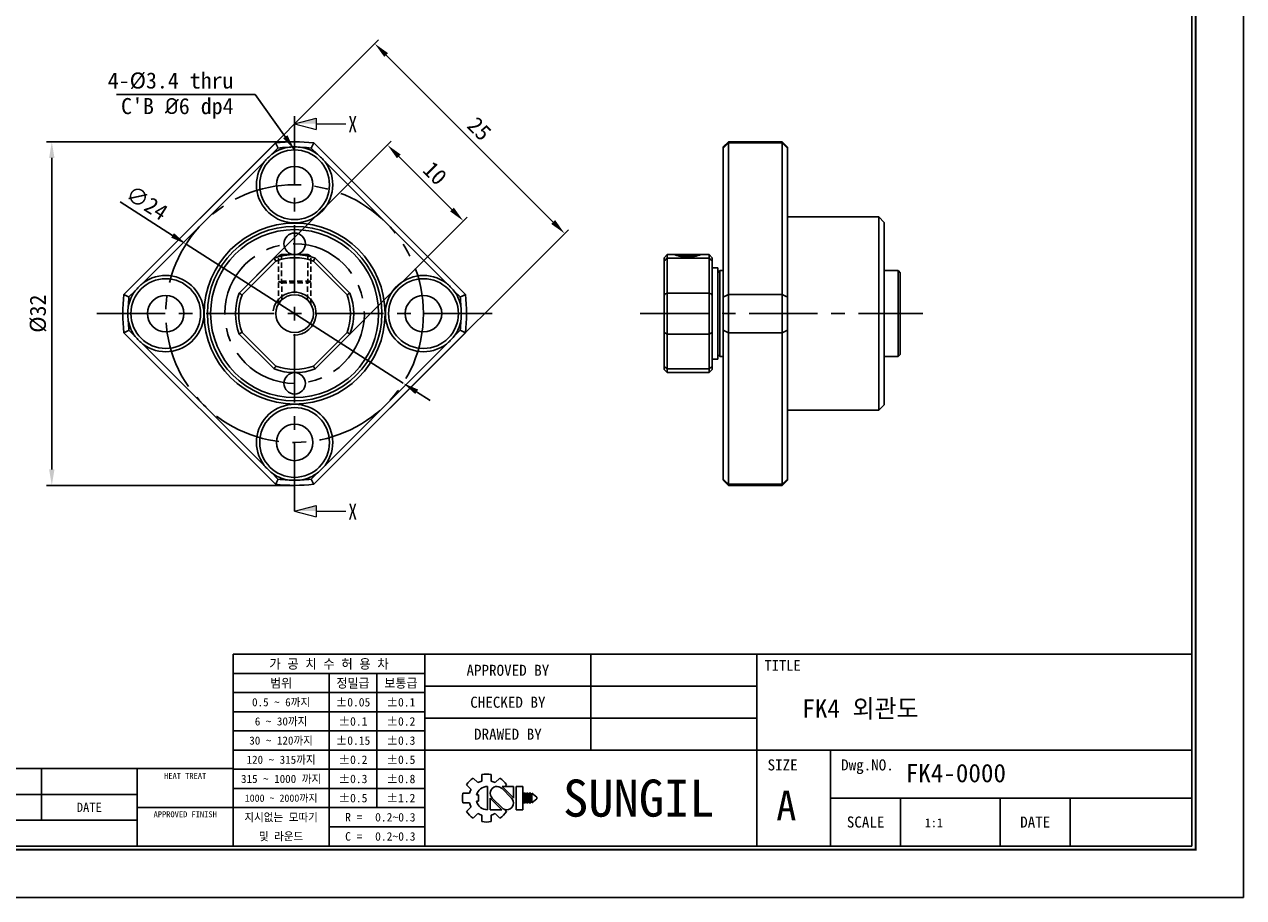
# Model space of a CAD drawing. Header units: millimetres. Extents: x 0 to 204, y 0 to 144.
# Tile 2 of 3: x 90 to 204, y 0 to 81. Entities that reach past the tile are written whole.
import ezdxf
from ezdxf.enums import TextEntityAlignment as Align

# ---------------------------------------------------------------- set-up
doc = ezdxf.new("R2010")
doc.units = ezdxf.units.MM
doc.linetypes.add('CENTER', pattern=[50.8, 31.75, -6.35, 6.35, -6.35])
doc.linetypes.add('DASHED', pattern=[0.75, 0.5, -0.25])
doc.layers.get('0').update_dxf_attribs({"linetype": 'CONTINUOUS'})
doc.layers.get('DEFPOINTS').update_dxf_attribs({"linetype": 'CONTINUOUS'})
for name, color, linetype in [('center', 1, 'CENTER'), ('hidden', 2, 'DASHED'), ('L1', 7, 'CONTINUOUS'), ('OUTLINE', 7, 'CONTINUOUS')]:
    doc.layers.add(name, color=color, linetype=linetype)
doc.dimstyles.get("Standard").update_dxf_attribs({"dimtxt": 1.5, "dimasz": 1.5, "dimexe": 0.5, "dimexo": 0, "dimgap": 0.5, "dimtad": 1, "dimdec": 3, "dimzin": 11, "dimdsep": 46, "dimtxsty": 'Standard', "dimcen": 0, "dimclrd": 5, "dimclre": 5, "dimclrt": 3, "dimadec": 0, "dimazin": 0, "dimtfac": 0.6, "dimtdec": 3, "dimtmove": 0, "dimatfit": 3, "dimfxl": 0, "dimtolj": 1, "dimtzin": 11, "dimarcsym": 0})

# ---------------------------------------------------------------- blocks, each defined once
blk = doc.blocks.new('표제란')
at = {"layer": 'L1', "color": 0}
for p, q in [((297, 0), (297, 210)), ((0, 0), (297, 0))]:
    blk.add_line(p, q, dxfattribs=at)
at = {"layer": 'L1'}
for p, q in [((290, 33), (160, 33)), ((160, 33), (160, 7)), ((186, 33), (186, 7)), ((208.5, 33), (208.5, 20)), ((231, 33), (231, 7)), ((186, 30.4), (160, 30.4)), ((173, 30.4), (173, 7)), ((179.5, 30.4), (179.5, 12.2)), ((231, 28.67), (186, 28.67)), ((186, 27.8), (160, 27.8)), ((186, 25.2), (160, 25.2)), ((231, 24.33), (186, 24.33)), ((186, 22.6), (160, 22.6)), ((186, 20), (160, 20)), ((290, 20), (186, 20)), ((241, 20), (241, 7)), ((160, 17.5), (62, 17.5)), ((134, 17.5), (134, 10.5)), ((147, 17.5), (147, 7)), ((186, 17.4), (160, 17.4)), ((193.7, 16.69), (193.7, 15.81)), ((195, 16.69), (195, 15.81)), ((191.63, 15.3), (192.25, 14.68)), ((192.55, 16.22), (193.17, 15.6)), ((194.5, 15.08), (194.5, 11.92)), ((195.52, 15.6), (196.14, 16.22)), ((198.02, 13.53), (196.47, 15.08)), ((196.47, 15.08), (198.02, 15.08)), ((196.84, 15.08), (197.06, 15.3)), ((198.02, 15.08), (198.02, 13.5)), ((198.39, 15.08), (198.39, 11.92)), ((198.39, 15.08), (199.26, 15.08)), ((199.26, 15.08), (199.26, 11.92)), ((147, 14), (62, 14)), ((186, 14.8), (160, 14.8)), ((191.15, 14.15), (192.03, 14.15)), ((191.15, 14.15), (192.03, 14.15)), ((192.98, 13.93), (193.28, 13.93)), ((193.28, 13.93), (193.28, 13.07)), ((194.86, 13.5), (194.86, 11.92)), ((194.86, 13.47), (196.42, 11.92)), ((195.14, 13.5), (196.47, 12.17)), ((197.74, 13.5), (196.41, 14.83)), ((199.41, 14.15), (199.41, 12.85)), ((199.41, 14.15), (199.62, 14.15)), ((199.62, 14.15), (199.62, 12.85)), ((199.78, 14.15), (199.78, 12.85)), ((199.78, 14.15), (199.99, 14.15)), ((199.99, 14.15), (199.99, 12.85)), ((200.14, 14.15), (200.14, 12.85)), ((200.14, 14.15), (200.36, 14.15)), ((200.36, 14.15), (200.36, 12.85)), ((200.51, 14.15), (200.51, 12.85)), ((200.51, 14.15), (201.16, 13.61)), ((201.16, 13.39), (200.51, 12.85)), ((201.16, 13.61), (201.16, 13.5)), ((201.16, 13.61), (201.16, 13.39)), ((201.16, 13.5), (201.16, 13.39)), ((290, 13.5), (241, 13.5)), ((250.5, 13.5), (250.5, 7)), ((264, 13.5), (264, 7)), ((273.5, 13.5), (273.5, 7)), ((147, 12.2), (160, 12.2)), ((186, 12.2), (160, 12.2)), ((191.15, 12.85), (192.03, 12.85)), ((191.63, 11.7), (192.25, 12.32)), ((192.98, 13.07), (193.28, 13.07)), ((194.86, 11.92), (196.42, 11.92)), ((196.79, 11.98), (197.06, 11.7)), ((198.39, 11.92), (199.26, 11.92)), ((199.41, 12.85), (199.62, 12.85)), ((199.78, 12.85), (199.99, 12.85)), ((200.14, 12.85), (200.36, 12.85)), ((147, 10.5), (62, 10.5)), ((192.55, 10.78), (193.17, 11.4)), ((193.7, 11.19), (193.7, 10.31)), ((195, 11.19), (195, 10.31)), ((195.52, 11.4), (196.14, 10.78)), ((186, 9.6), (173, 9.6))]:
    blk.add_line(p, q, dxfattribs=at)
at = {"layer": 'L1', "const_width": 0.25}
blk.add_lwpolyline([(290.5, 6.5), (290.5, 203.5), (10, 203.5), (10, 6.5)], close=True, dxfattribs=at)
at = {"layer": 'L1'}
blk.add_lwpolyline([(290, 7), (290, 203), (10.5, 203), (10.5, 7)], close=True, dxfattribs=at)
for centre, radius, start, end in [((194.35, 13.5), 3.26, 78.4943, 101.5057), ((194.35, 13.5), 3.26, 123.4943, 146.5057), ((194.5, 13.5), 1.58, 90, 164.0671), ((194.35, 13.5), 2.4, 105.6872, 119.3128), ((195.78, 14.16), 0.919, 43.2202, 225.8282), ((194.35, 13.5), 2.4, 60.6872, 74.3128), ((194.35, 13.5), 3.26, 33.4943, 56.5057), ((194.35, 13.5), 3.26, 168.4943, 191.5057), ((194.35, 13.5), 2.4, 150.6872, 164.3128), ((197.1, 12.84), 0.919, 223.2202, 45.8282), ((194.35, 13.5), 3.26, 213.4943, 236.5057), ((194.35, 13.5), 2.4, 195.6872, 209.3128), ((194.5, 13.5), 1.58, 195.9329, 270), ((194.35, 13.5), 3.26, 303.4943, 326.5057), ((194.35, 13.5), 2.4, 240.6872, 254.3128), ((194.35, 13.5), 3.26, 258.4943, 281.5057), ((194.35, 13.5), 2.4, 285.6872, 299.3128)]:
    blk.add_arc(centre, radius, start, end, dxfattribs=at)
for p in [(208.5, 28.67), (208.5, 24.33)]:
    blk.add_point(p, dxfattribs=at)
for s, height, p in [('가 공 치 수 허 용 차', 1.3, (173, 31.7)), ('APPROVED BY', 1.5, (197.25, 30.83)), ('TITLE', 1.444, (234.5, 31.5)), ('범위', 1.25, (166.5, 29.1)), ('정밀급', 1.25, (176.25, 29.1)), ('보통급', 1.25, (182.75, 29.1)), ('0.5 ~ 6까지', 1.1, (166.5, 26.5)), ('%%P0.05', 1.15, (176.25, 26.5)), ('%%P0.1', 1.15, (182.75, 26.5)), ('CHECKED BY', 1.5, (197.25, 26.5)), ('6 ~ 30까지', 1.1, (166.5, 23.9)), ('%%P0.1', 1.15, (176.25, 23.9)), ('%%P0.2', 1.15, (182.75, 23.9)), ('30 ~ 120까지', 1.1, (166.5, 21.3)), ('%%P0.15', 1.15, (176.25, 21.3)), ('%%P0.3', 1.15, (182.75, 21.3)), ('DRAWED BY', 1.5, (197.25, 22.17)), ('120 ~ 315까지', 1.1, (166.5, 18.7)), ('%%P0.2', 1.15, (176.25, 18.7)), ('%%P0.5', 1.15, (182.75, 18.7)), ('SIZE', 1.5, (234.5, 18)), ('Dwg.NO.', 1.5, (246, 18)), ('HEAT TREAT', 0.8, (153.5, 16.5)), ('315 ~ 1000 까지', 1.1, (166.5, 16.1)), ('%%P0.3', 1.15, (176.25, 16.1)), ('%%P0.8', 1.15, (182.75, 16.1)), ('SUNGIL', 5.032, (215, 13.5)), ('1000 ~ 2000까지', 0.99, (166.5, 13.49)), ('%%P0.5', 1.15, (176.25, 13.5)), ('%%P1.2', 1.15, (182.75, 13.5)), ('A', 4, (235, 12.5)), ('DATE', 1.25, (140.5, 12.25)), ('APPROVED FINISH', 0.8, (153.5, 11.3)), ('지시없는 모따기', 1.1, (166.5, 10.9)), ('R = ', 1.15, (176.75, 10.9)), ('SCALE', 1.5, (245.75, 10.25)), ('DATE', 1.5, (268.75, 10.25)), ('및 라운드', 1.1, (166.5, 8.3)), ('C = ', 1.15, (176.75, 8.3))]:
    blk.add_text(s, height=height, dxfattribs=at).set_placement(p, align=Align.MIDDLE_CENTER)
for tag, p in [('필렛', (179.25, 10.9)), ('모따기', (179.25, 8.3))]:
    blk.add_attdef(tag, text='', height=1.15, dxfattribs=at).set_placement(p, align=Align.MIDDLE_LEFT)
at = {"layer": 'OUTLINE', "ltscale": 0.5}
for tag, p, height in [('TITLE', (237.17, 24.41), 2.5), ('도번', (251.18, 15.64), 2.5), ('SCALE', (253.78, 9.55), 1.2), ('DATE', (277.02, 9.51), 1.2)]:
    blk.add_attdef(tag, p, '', height=height, dxfattribs=at)
blk = doc.blocks.new('*D1')
at = {"layer": 'DEFPOINTS', "color": 0, "ltscale": 0.2}
for p in [(131.32, 63.03), (112.07, 57.93), (119.14, 50.86)]:
    blk.add_point(p, dxfattribs=at)
at = {"layer": 'OUTLINE', "color": 5, "lineweight": -2, "ltscale": 0.2}
for p, q in [((112.07, 57.93), (124.6, 70.46)), ((125.31, 69.04), (130.26, 64.09)), ((119.14, 50.86), (131.67, 63.39))]:
    blk.add_line(p, q, dxfattribs=at)
at = {"layer": 'OUTLINE', "color": 5, "ltscale": 0.2}
for points in [[(125.48, 69.22), (125.13, 68.87), (124.25, 70.1)], [(130.43, 64.27), (130.08, 63.92), (131.32, 63.03)]]:
    blk.add_solid(points, dxfattribs=at)
at = {"layer": 'OUTLINE', "color": 3, "ltscale": 0.2, "insert": (128.68, 67.47), "char_height": 1.5, "attachment_point": 5, "rotation": 315}
blk.add_mtext('\\A1;10', dxfattribs=at)
blk = doc.blocks.new('*D2')
at = {"layer": 'DEFPOINTS', "color": 0, "ltscale": 0.2}
for p in [(106.77, 63.23), (140.75, 61.86), (124.45, 45.56)]:
    blk.add_point(p, dxfattribs=at)
at = {"layer": 'OUTLINE', "color": 5, "lineweight": -2, "ltscale": 0.2}
for p, q in [((106.77, 63.23), (123.43, 79.89)), ((124.13, 78.48), (139.69, 62.92)), ((124.45, 45.56), (141.1, 62.21))]:
    blk.add_line(p, q, dxfattribs=at)
at = {"layer": 'OUTLINE', "color": 5, "ltscale": 0.2}
for points in [[(124.31, 78.65), (123.96, 78.3), (123.07, 79.54)], [(139.87, 63.1), (139.51, 62.74), (140.75, 61.86)]]:
    blk.add_solid(points, dxfattribs=at)
at = {"layer": 'OUTLINE', "color": 3, "ltscale": 0.2, "insert": (132.81, 71.6), "char_height": 1.5, "attachment_point": 5, "rotation": 315}
blk.add_mtext('\\A1;25', dxfattribs=at)
blk = doc.blocks.new('*D3')
at = {"layer": 'DEFPOINTS', "color": 0, "ltscale": 0.2}
for p in [(115.61, 70.39), (93, 38.39), (115.61, 38.39)]:
    blk.add_point(p, dxfattribs=at)
at = {"layer": 'OUTLINE', "color": 5, "lineweight": -2, "ltscale": 0.2}
for p, q in [((115.61, 70.39), (92.5, 70.39)), ((93, 68.89), (93, 39.89)), ((115.61, 38.39), (92.5, 38.39))]:
    blk.add_line(p, q, dxfattribs=at)
at = {"layer": 'OUTLINE', "color": 5, "ltscale": 0.2}
for points in [[(92.75, 68.89), (93.25, 68.89), (93, 70.39)], [(92.75, 39.89), (93.25, 39.89), (93, 38.39)]]:
    blk.add_solid(points, dxfattribs=at)
at = {"layer": 'OUTLINE', "color": 3, "ltscale": 0.2, "insert": (91.73, 54.39), "char_height": 1.5, "attachment_point": 5, "rotation": 90}
blk.add_mtext('\\A1;%%C32', dxfattribs=at)
blk = doc.blocks.new('*D4')
at = {"layer": 'DEFPOINTS', "color": 0, "ltscale": 0.2}
for p in [(105.51, 60.87), (125.71, 47.92)]:
    blk.add_point(p, dxfattribs=at)
at = {"layer": 'OUTLINE', "color": 5, "lineweight": -2, "ltscale": 0.2}
for p, q in [((99.36, 64.81), (104.24, 61.68)), ((125.71, 47.92), (105.51, 60.87)), ((126.97, 47.11), (128.24, 46.3))]:
    blk.add_line(p, q, dxfattribs=at)
at = {"layer": 'OUTLINE', "color": 5, "ltscale": 0.2}
for points in [[(104.38, 61.89), (104.11, 61.47), (105.51, 60.87)], [(127.11, 47.32), (126.84, 46.9), (125.71, 47.92)]]:
    blk.add_solid(points, dxfattribs=at)
at = {"layer": 'OUTLINE', "color": 3, "ltscale": 0.2, "insert": (101.86, 64.72), "char_height": 1.5, "attachment_point": 5, "rotation": 327.3315}
blk.add_mtext('\\A1;∅24', dxfattribs=at)

msp = doc.modelspace()

# ---------------------------------------------------------------- linework, layer by layer
at = {"layer": 'center', "ltscale": 0.2}
for p, q in [((115.6081, 72.7945), (115.6081, 35.9945)), ((97.2081, 54.3945), (134.0081, 54.3945)), ((147.7844, 54.3945), (174.0916, 54.3945))]:
    msp.add_line(p, q, dxfattribs=at)
for radius in [12, 6.5]:
    msp.add_circle((115.6081, 54.3945), radius, dxfattribs=at)
at = {"layer": 'hidden', "color": 5}
for p, q in [((114.1081, 55.2959), (114.1081, 59.686)), ((117.1081, 55.2959), (117.1081, 59.686))]:
    msp.add_line(p, q, dxfattribs=at)
at = {"layer": 'hidden'}
for p, q in [((114.3886, 59.8945), (114.3886, 57.2678)), ((116.8276, 59.8945), (116.8276, 57.2678)), ((114.3886, 57.2678), (114.1081, 57.4298)), ((117.1081, 57.4298), (114.1081, 57.4298)), ((114.3886, 57.2678), (116.8276, 57.2678)), ((114.4081, 55.6683), (114.4081, 57.2678)), ((116.8081, 55.6683), (116.8081, 57.2678)), ((117.1081, 57.4298), (116.8276, 57.2678))]:
    msp.add_line(p, q, dxfattribs=at)
at = {"layer": 'OUTLINE', "lineweight": 9}
for p, q in [((115.6081, 72.0722), (117.6081, 72.6081)), ((115.6081, 72.0722), (117.6081, 71.5363)), ((117.6081, 72.6081), (117.6081, 71.5363)), ((117.6081, 72.0722), (120.3781, 72.0722)), ((115.6081, 35.9945), (117.6081, 36.5304)), ((117.6081, 36.5304), (117.6081, 35.4586)), ((115.6081, 35.9945), (117.6081, 35.4586)), ((117.6081, 35.9945), (120.3781, 35.9945))]:
    msp.add_line(p, q, dxfattribs=at)
at = {"layer": 'OUTLINE'}
for p, q in [((156.0033, 70.3945), (155.5279, 69.9192)), ((161.0033, 70.3945), (156.0033, 70.3945)), ((156.0033, 70.3945), (156.0033, 70.2956)), ((161.5033, 69.8945), (161.0033, 70.3945)), ((161.0033, 70.2956), (161.0033, 70.3945)), ((99.7071, 56.1712), (113.8315, 70.2956)), ((114.0601, 69.817), (113.4759, 69.2328)), ((117.7404, 69.2328), (117.1562, 69.817)), ((117.3848, 70.2956), (131.5092, 56.1712)), ((155.5033, 69.817), (155.5033, 69.8799)), ((155.5033, 69.2328), (155.5033, 69.817)), ((156.0033, 70.2956), (156.0033, 56.1712)), ((161.0033, 70.2956), (156.0033, 70.2956)), ((161.0033, 56.1712), (161.0033, 70.2956)), ((161.5033, 69.8945), (161.5033, 69.817)), ((161.5033, 69.817), (161.5033, 55.9426)), ((112.7698, 68.5268), (101.4759, 57.2328)), ((129.7404, 57.2328), (118.4465, 68.5268)), ((155.5033, 57.2328), (155.5033, 68.5268)), ((170.0033, 63.3945), (161.5033, 63.3945)), ((170.5033, 62.8945), (170.0033, 63.3945)), ((170.0033, 45.3945), (170.0033, 63.3945)), ((170.5033, 62.8945), (170.5033, 45.8945)), ((110.4524, 56.3099), (113.6928, 59.5503)), ((113.858, 59.2912), (110.7115, 56.1447)), ((114.3886, 59.8945), (114.1081, 59.7326)), ((114.1081, 59.7326), (114.1081, 59.6861)), ((114.1081, 59.7326), (114.2833, 59.7326)), ((114.3886, 59.8945), (115.6081, 59.8945)), ((115.6081, 59.8945), (116.8276, 59.8945)), ((117.1081, 59.7326), (116.8276, 59.8945)), ((116.933, 59.7326), (117.1081, 59.7326)), ((117.1081, 59.6861), (117.1081, 59.7326)), ((120.5048, 56.1447), (117.3583, 59.2912)), ((117.5235, 59.5503), (120.7639, 56.3099)), ((150.3033, 59.8945), (150.0033, 59.5945)), ((150.0033, 59.2912), (150.0033, 59.5945)), ((150.0033, 56.1447), (150.0033, 59.2912)), ((150.9533, 59.8945), (150.3033, 59.8945)), ((150.3033, 59.8945), (150.3033, 59.5503)), ((150.3033, 59.5503), (150.3033, 56.3099)), ((154.2033, 59.5503), (150.3033, 59.5503)), ((150.9838, 59.8945), (153.4228, 59.8945)), ((151.4998, 59.7326), (152.9067, 59.7326)), ((153.4313, 59.8896), (153.4228, 59.8945)), ((154.2033, 59.8945), (153.4505, 59.8945)), ((154.5033, 59.5945), (154.2033, 59.8945)), ((154.2033, 59.5503), (154.2033, 59.8945)), ((154.2033, 56.3099), (154.2033, 59.5503)), ((154.5033, 59.5945), (154.5033, 59.2912)), ((154.5033, 59.2912), (154.5033, 56.1447)), ((155.0033, 58.6445), (154.5033, 58.6445)), ((155.0033, 50.1445), (155.0033, 58.6445)), ((155.2033, 58.3945), (155.0033, 58.1945)), ((155.5033, 58.3945), (155.2033, 58.3945)), ((155.2033, 58.3945), (155.2033, 50.3945)), ((171.8033, 58.3945), (170.5033, 58.3945)), ((172.0033, 58.1945), (171.8033, 58.3945)), ((171.8033, 54.3945), (171.8033, 58.3945)), ((172.0033, 58.1945), (172.0033, 54.3945)), ((100.7698, 56.5268), (100.1856, 55.9426)), ((131.0306, 55.9426), (130.4465, 56.5268)), ((150.0033, 52.6444), (150.0033, 56.1447)), ((150.3033, 56.3099), (150.3033, 52.4792)), ((150.3033, 56.3099), (154.2033, 56.3099)), ((154.2033, 52.4792), (154.2033, 56.3099)), ((154.5033, 56.1447), (154.5033, 52.6444)), ((155.5033, 55.9426), (155.5033, 56.5268)), ((155.5033, 55.0692), (155.5033, 55.9426)), ((156.0033, 56.1712), (156.0033, 52.6179)), ((156.0033, 56.1712), (161.0033, 56.1712)), ((161.0033, 52.6179), (161.0033, 56.1712)), ((161.5033, 55.9426), (161.5033, 52.8465)), ((155.5033, 52.8465), (155.5033, 53.7199)), ((171.8033, 50.3945), (171.8033, 54.3945)), ((172.0033, 54.3945), (172.0033, 50.5945)), ((113.8315, 38.4935), (99.7071, 52.6179)), ((100.1856, 52.8465), (100.7698, 52.2623)), ((113.6928, 49.2388), (110.4524, 52.4792)), ((110.7115, 52.6444), (113.858, 49.4979)), ((117.3583, 49.4979), (120.5048, 52.6444)), ((131.5092, 52.6179), (117.3848, 38.4935)), ((120.7639, 52.4792), (117.5235, 49.2388)), ((130.4465, 52.2623), (131.0306, 52.8465)), ((150.0033, 49.4979), (150.0033, 52.6444)), ((154.2033, 52.4792), (150.3033, 52.4792)), ((150.3033, 52.4792), (150.3033, 49.2388)), ((154.2033, 49.2388), (154.2033, 52.4792)), ((154.5033, 52.6444), (154.5033, 49.4979)), ((155.5033, 52.2623), (155.5033, 52.8465)), ((161.0033, 52.6179), (156.0033, 52.6179)), ((156.0033, 52.6179), (156.0033, 38.4935)), ((161.0033, 38.4935), (161.0033, 52.6179)), ((161.5033, 52.8465), (161.5033, 38.972)), ((101.4759, 51.5562), (112.7698, 40.2623)), ((118.4465, 40.2623), (129.7404, 51.5562)), ((155.5033, 40.2623), (155.5033, 51.5562)), ((154.5033, 50.1445), (155.0033, 50.1445)), ((155.0033, 50.5945), (155.2033, 50.3945)), ((155.2033, 50.3945), (155.5033, 50.3945)), ((170.5033, 50.3945), (171.8033, 50.3945)), ((171.8033, 50.3945), (172.0033, 50.5945)), ((150.0033, 49.1945), (150.0033, 49.4979)), ((150.0033, 49.1945), (150.3033, 48.8945)), ((150.3033, 49.2388), (154.2033, 49.2388)), ((150.3033, 49.2388), (150.3033, 48.8945)), ((150.3033, 48.8945), (154.2033, 48.8945)), ((154.2033, 48.8945), (154.2033, 49.2388)), ((154.2033, 48.8945), (154.5033, 49.1945)), ((154.5033, 49.4979), (154.5033, 49.1945)), ((170.0033, 45.3945), (170.5033, 45.8945)), ((161.5033, 45.3945), (170.0033, 45.3945)), ((113.4759, 39.5562), (114.0601, 38.972)), ((117.1562, 38.972), (117.7404, 39.5562)), ((155.5033, 38.972), (155.5033, 39.5562)), ((155.5033, 38.9092), (155.5033, 38.972)), ((155.528, 38.8699), (155.5033, 38.9092)), ((155.5279, 38.8699), (156.0033, 38.3945)), ((161.0033, 38.3945), (161.5033, 38.8945)), ((161.5033, 38.972), (161.5033, 38.8945)), ((156.0033, 38.4935), (161.0033, 38.4935)), ((156.0033, 38.4935), (156.0033, 38.3945)), ((156.0033, 38.3945), (161.0033, 38.3945)), ((161.0033, 38.3945), (161.0033, 38.4935))]:
    msp.add_line(p, q, dxfattribs=at)
for centre, radius in [((115.6081, 66.3945), 3.25), ((115.6081, 66.3945), 1.7), ((115.6081, 54.3945), 8.425), ((115.6081, 54.3945), 8.125), ((115.6081, 54.3945), 7.825), ((115.6081, 60.8945), 1), ((103.6081, 54.3945), 3.25), ((127.6081, 54.3945), 3.25), ((103.6081, 54.3945), 1.7), ((115.6081, 54.3945), 1.75), ((127.6081, 54.3945), 1.7), ((115.6081, 47.8945), 1), ((115.6081, 42.3945), 3.25), ((115.6081, 42.3945), 1.7)]:
    msp.add_circle(centre, radius, dxfattribs=at)
for centre, radius, start, end in [((115.6081, 54.3945), 16, 83.624833, 96.375167), ((115.6081, 66.3945), 3.55, 100.95457, 126.915437), ((115.6081, 54.3945), 15.5, 92.49448, 95.731974), ((115.6081, 66.3945), 3.55, 53.084563, 79.04543), ((115.6081, 54.3945), 15.5, 84.268026, 87.50552), ((115.6081, 66.3945), 3.55, 143.084563, 36.915437), ((115.6081, 54.3945), 5.5, 69.619977, 110.380023), ((115.6081, 54.3945), 5.2, 70.331675, 109.668325), ((103.6081, 54.3945), 3.55, 233.084563, 126.915437), ((127.6081, 54.3945), 3.55, 53.084563, 306.915437), ((115.6081, 54.3945), 16, 173.624833, 186.375167), ((103.6081, 54.3945), 3.55, 143.084563, 169.04543), ((115.6081, 54.3945), 15.5, 174.268026, 177.50552), ((115.6081, 54.3945), 5.5, 159.619977, 200.380023), ((115.6081, 54.3945), 5.2, 160.331675, 199.668325), ((115.6081, 54.3945), 5.2, 340.331675, 19.668325), ((115.6081, 54.3945), 5.5, 339.619977, 20.380023), ((127.6081, 54.3945), 3.55, 10.95457, 36.915437), ((115.6081, 54.3945), 15.5, 2.49448, 5.731974), ((115.6081, 54.3945), 16, 353.624833, 6.375167), ((103.6081, 54.3945), 3.55, 190.95457, 216.915437), ((115.6081, 54.3945), 15.5, 182.49448, 185.731974), ((127.6081, 54.3945), 3.55, 323.084563, 349.04543), ((115.6081, 54.3945), 15.5, 354.268026, 357.50552), ((115.6081, 54.3945), 5.5, 249.619977, 290.380023), ((115.6081, 54.3945), 5.2, 250.331675, 289.668325), ((115.6081, 42.3945), 3.55, 323.084563, 216.915437), ((115.6081, 42.3945), 3.55, 233.084563, 259.04543), ((115.6081, 54.3945), 15.5, 264.268026, 267.50552), ((115.6081, 42.3945), 3.55, 280.95457, 306.915437), ((115.6081, 54.3945), 15.5, 272.49448, 275.731974), ((115.6081, 54.3945), 16, 263.624833, 276.375167)]:
    msp.add_arc(centre, radius, start, end, dxfattribs=at)
at = {"layer": 'OUTLINE', "color": 5}
msp.add_arc((115.6081, 54.3945), 2, 267.471485, 172.468909, dxfattribs=at)
at = {"layer": 'OUTLINE'}
for points in [[(114.0601, 69.817), (113.9843, 69.9769), (113.9081, 70.1364), (113.8315, 70.2956)], [(116.2828, 69.8799), (115.833, 69.9329), (115.3833, 69.9329), (114.9335, 69.8799)], [(117.3848, 70.2956), (117.3082, 70.1364), (117.232, 69.9769), (117.1562, 69.817)], [(156.0033, 70.2956), (155.8365, 70.1364), (155.6698, 69.9769), (155.5033, 69.817)], [(161.0033, 70.2956), (161.17, 70.1364), (161.3367, 69.9769), (161.5033, 69.817)], [(113.4759, 69.2328), (113.2239, 69.0141), (112.9886, 68.7788), (112.7698, 68.5268)], [(118.4465, 68.5268), (118.2277, 68.7788), (117.9924, 69.0141), (117.7404, 69.2328)], [(155.5033, 68.5268), (155.5268, 68.7788), (155.5268, 69.0141), (155.5033, 69.2328)], [(113.6928, 59.5503), (113.7481, 59.4641), (113.8032, 59.3777), (113.858, 59.2912)], [(117.5235, 59.5503), (117.4682, 59.4641), (117.4131, 59.3777), (117.3583, 59.2912)], [(150.3033, 59.5503), (150.2032, 59.4641), (150.1032, 59.3777), (150.0033, 59.2912)], [(154.2033, 59.5503), (154.3033, 59.4641), (154.4033, 59.3777), (154.5033, 59.2912)], [(101.4759, 57.2328), (101.2239, 57.0141), (100.9886, 56.7788), (100.7698, 56.5268)], [(130.4465, 56.5268), (130.2277, 56.7788), (129.9924, 57.0141), (129.7404, 57.2328)], [(155.5033, 56.5268), (155.5268, 56.7788), (155.5268, 57.0141), (155.5033, 57.2328)], [(99.7071, 56.1712), (99.8663, 56.0946), (100.0258, 56.0184), (100.1856, 55.9426)], [(110.4524, 56.3099), (110.5386, 56.2546), (110.625, 56.1995), (110.7115, 56.1447)], [(120.7639, 56.3099), (120.6777, 56.2546), (120.5913, 56.1995), (120.5048, 56.1447)], [(131.5092, 56.1712), (131.35, 56.0946), (131.1905, 56.0184), (131.0306, 55.9426)], [(150.3033, 56.3099), (150.2032, 56.2546), (150.1032, 56.1995), (150.0033, 56.1447)], [(154.2033, 56.3099), (154.3033, 56.2546), (154.4033, 56.1995), (154.5033, 56.1447)], [(156.0033, 56.1712), (155.8365, 56.0946), (155.6698, 56.0184), (155.5033, 55.9426)], [(161.0033, 56.1712), (161.17, 56.0946), (161.3367, 56.0184), (161.5033, 55.9426)], [(100.1228, 55.0692), (100.0698, 54.6194), (100.0698, 54.1697), (100.1228, 53.7199)], [(131.0935, 53.7199), (131.1465, 54.1697), (131.1465, 54.6194), (131.0935, 55.0692)], [(155.5033, 53.7199), (155.5367, 54.1697), (155.5367, 54.6194), (155.5033, 55.0692)], [(99.7071, 52.6179), (99.8663, 52.6945), (100.0258, 52.7707), (100.1856, 52.8465)], [(100.7698, 52.2623), (100.9886, 52.0103), (101.2239, 51.775), (101.4759, 51.5562)], [(110.7115, 52.6444), (110.625, 52.5896), (110.5386, 52.5345), (110.4524, 52.4792)], [(120.7639, 52.4792), (120.6777, 52.5345), (120.5913, 52.5896), (120.5048, 52.6444)], [(129.7404, 51.5562), (129.9924, 51.775), (130.2277, 52.0103), (130.4465, 52.2623)], [(131.5092, 52.6179), (131.35, 52.6945), (131.1905, 52.7707), (131.0306, 52.8465)], [(150.3033, 52.4792), (150.2032, 52.5345), (150.1032, 52.5896), (150.0033, 52.6444)], [(154.2033, 52.4792), (154.3033, 52.5345), (154.4033, 52.5896), (154.5033, 52.6444)], [(156.0033, 52.6179), (155.8365, 52.6945), (155.6698, 52.7707), (155.5033, 52.8465)], [(155.5033, 51.5562), (155.5268, 51.775), (155.5268, 52.0103), (155.5033, 52.2623)], [(161.0033, 52.6179), (161.17, 52.6945), (161.3367, 52.7707), (161.5033, 52.8465)], [(113.6928, 49.2388), (113.7481, 49.325), (113.8032, 49.4114), (113.858, 49.4979)], [(117.5235, 49.2388), (117.4682, 49.325), (117.4131, 49.4114), (117.3583, 49.4979)], [(150.3033, 49.2388), (150.2032, 49.325), (150.1032, 49.4114), (150.0033, 49.4979)], [(154.2033, 49.2388), (154.3033, 49.325), (154.4033, 49.4114), (154.5033, 49.4979)], [(112.7698, 40.2623), (112.9886, 40.0103), (113.2239, 39.775), (113.4759, 39.5562)], [(117.7404, 39.5562), (117.9924, 39.775), (118.2277, 40.0103), (118.4465, 40.2623)], [(155.5033, 39.5562), (155.5268, 39.775), (155.5268, 40.0103), (155.5033, 40.2623)], [(113.8315, 38.4935), (113.9081, 38.6527), (113.9843, 38.8122), (114.0601, 38.972)], [(114.9335, 38.9092), (115.3833, 38.8562), (115.833, 38.8562), (116.2828, 38.9092)], [(117.3848, 38.4935), (117.3082, 38.6527), (117.232, 38.8122), (117.1562, 38.972)], [(156.0033, 38.4935), (155.8365, 38.6527), (155.6698, 38.8122), (155.5033, 38.972)], [(161.0033, 38.4935), (161.17, 38.6527), (161.3367, 38.8122), (161.5033, 38.972)]]:
    msp.add_open_spline(points, degree=3, dxfattribs=at)
for points, knots in [([(155.5033, 69.8799), (155.5198, 69.9061), (155.5364, 69.9325), (155.5281, 69.9193), (155.528, 69.9192)], [0, 0, 0, 0, 0.99035635, 1, 1, 1, 1]), ([(151.0332, 59.8769), (151.007, 59.8825), (150.9868, 59.887), (150.96, 59.893), (150.9533, 59.8945), (150.9533, 59.8945)], [0, 0, 0, 0, 0.5, 0.5, 1, 1, 1, 1]), ([(151.4998, 59.7326), (151.3829, 59.7626), (151.2864, 59.7924), (151.1293, 59.8432), (151.0711, 59.8636), (151.0332, 59.8769)], [0, 0, 0, 0, 0.5, 0.5, 1, 1, 1, 1]), ([(151.4998, 59.7326), (151.6081, 59.7183), (151.7214, 59.7066), (151.9579, 59.6904), (152.0814, 59.686), (152.3249, 59.686), (152.4482, 59.6904), (152.685, 59.7066), (152.7984, 59.7183), (152.9067, 59.7326)], [0, 0, 0, 0, 0.25, 0.25, 0.5, 0.5, 0.75, 0.75, 1, 1, 1, 1]), ([(153.3733, 59.8769), (153.3356, 59.8636), (153.2766, 59.843), (153.1195, 59.7923), (153.0239, 59.7627), (152.9067, 59.7326)], [0, 0, 0, 0, 0.5, 0.5, 1, 1, 1, 1]), ([(153.4505, 59.8939), (153.4513, 59.8941), (153.4564, 59.8953), (153.4339, 59.8901), (153.393, 59.8812), (153.3733, 59.8769)], [0, 0, 0, 0, 0.09405678, 0.56382878, 1, 1, 1, 1])]:
    msp.add_open_spline(points, degree=3, knots=knots, dxfattribs=at)
at = {"layer": 'OUTLINE', "lineweight": 9}
for points in [[(115.6081, 72.0722), (117.6081, 72.6081), (117.6081, 72.0722)], [(115.6081, 35.9945), (117.6081, 36.5304), (117.6081, 35.9945)]]:
    msp.add_solid(points, dxfattribs=at)

# ---------------------------------------------------------------- block references
at = {"layer": 'OUTLINE'}
ref = msp.add_blockref('표제란', (0, 0), dxfattribs=dict(at, xscale=0.6867763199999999, yscale=0.6867763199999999, zscale=0.6867763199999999))
ref.add_attrib('SCALE', '1:1', (174.2908, 6.5604), dxfattribs={"ltscale": 0.5, "height": 0.82413})
ref.add_attrib('도번', 'FK4-0000', (172.5053, 10.7429), dxfattribs={"ltscale": 0.5, "height": 1.71694})
ref.add_attrib('TITLE', 'FK4 외관도', (162.8798, 16.7614), dxfattribs={"ltscale": 0.5, "height": 1.71694})
ref.add_attrib('필렛', '0.2~0.3', dxfattribs={"layer": 'L1', "height": 0.78979}).set_placement((123.1047, 7.4859), align=Align.MIDDLE_LEFT)
ref.add_attrib('모따기', '0.2~0.3', dxfattribs={"layer": 'L1', "height": 0.78979}).set_placement((123.1047, 5.7002), align=Align.MIDDLE_LEFT)

# ---------------------------------------------------------------- texts
at = {"lineweight": 9, "width": 0.8}
for p in [(120.6098, 71.2845), (120.6098, 35.2069)]:
    msp.add_text('X', height=1.5, dxfattribs=at).set_placement(p)
at = {"layer": 'OUTLINE', "color": 3, "ltscale": 0.2, "char_height": 1.5, "attachment_point": 9}
for s, insert in [('\\A1;4-%%c3.4 thru', (109.9282, 75.2901)), ("\\A1;C'B {\\fISOCPEUR|b0|i0|c0|p34;%%C}6 dp4", (109.9282, 72.5417))]:
    msp.add_mtext(s, dxfattribs=dict(at, insert=insert))

# ---------------------------------------------------------------- dimensions: what is measured, and where the dimension line sits
at = {"layer": 'OUTLINE', "ltscale": 0.2}
for p1, p2, distance, picture, middle in [((106.7693, 63.2334), (124.447, 45.5557), 23.0572, '*D2', (132.8093, 71.5957)), ((112.0726, 57.9301), (119.1437, 50.859), 17.2154, '*D1', (128.68, 67.4664))]:
    dim = msp.add_aligned_dim(p1=p1, p2=p2, distance=distance, dimstyle='Standard', dxfattribs=at)
    dim.commit()
    dim.dimension.update_dxf_attribs({"geometry": picture, "text_midpoint": middle})
dim = msp.add_linear_dim(base=(93.0032, 38.3945), p1=(115.6081, 70.3945), p2=(115.6081, 38.3945), angle=90, text='%%C<>', dimstyle='Standard', override={"dimgap": 0.5, "dimsah": 1, "dimse1": 0, "dimse2": 0, "dimsd1": 0, "dimsd2": 0, "dimtol": 0, "dimlim": 0}, dxfattribs=at)
dim.commit()
dim.dimension.update_dxf_attribs({"geometry": '*D3', "text_midpoint": (91.7342, 54.3945)})
dim = msp.add_diameter_dim_2p(p1=(125.7098, 47.9172), p2=(105.5065, 60.8719), dimstyle='Standard', dxfattribs=at)
dim.commit()
dim.dimension.update_dxf_attribs({"geometry": '*D4', "text_midpoint": (101.8554, 64.7216)})

# ---------------------------------------------------------------- leaders
at = {"layer": 'OUTLINE', "ltscale": 0.2, "annotation_type": 0, "has_hookline": 1, "hookline_direction": 1, "text_width": 10.9192}
msp.add_leader([(115.6081, 69.6445), (111.9282, 74.7901), (110.4282, 74.7901)], dimstyle='Standard', dxfattribs=at)

doc.saveas('drawing.dxf')
